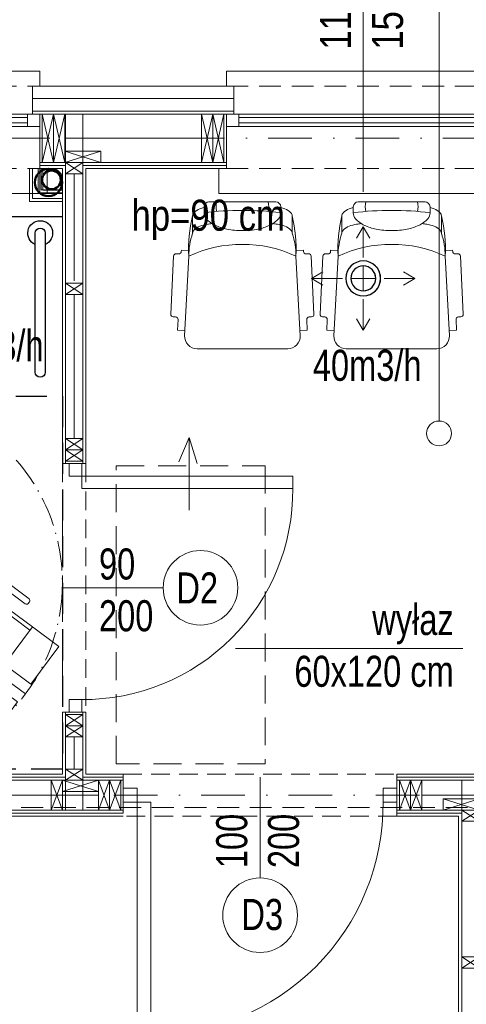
# Model space of a CAD drawing. Header units: inches. Extents: x 57112 to 98566, y -51777 to -16564.
# Tile 105 of 138: x 78462 to 78641, y -20555 to -20159. Entities that reach past the tile are written whole.
import ezdxf

# ---------------------------------------------------------------- set-up
doc = ezdxf.new("R2010")
doc.units = ezdxf.units.IN
doc.header["$MEASUREMENT"] = 0
for name, pattern in [('ACAD_ISO10W100', [18.5, 12, -3, 0.5, -3]), ('DASHDOT', [1, 0.5, -0.25, 0, -0.25]), ('DASHED', [0.75, 0.5, -0.25]), ('HIDDEN', [0.375, 0.25, -0.125])]:
    doc.linetypes.add(name, pattern=pattern)
doc.layers.get('0').update_dxf_attribs({"color": 251, "lineweight": 0})
for name, color, linetype, lineweight in [('# 01 WODA SREDNICE', 184, 'Continuous', 0), ('## 02 KS PION', 3, 'Continuous', 30), ('## 08 Nawiew', 1, 'Continuous', 0), ('## 08 Nawiew opis', 1, 'Continuous', 0), ('## 08 WENTYL IZOLACJA', 4, 'DASHED', 18), ('## 08 Wywiew', 5, 'Continuous', 0), ('## 08 Wywiew opis', 5, 'Continuous', 0), ('A10-łazienka', 250, 'Continuous', 0), ('A8-opisy pomieszczeń', 250, 'Continuous', 0), ('p-- ocieplenie-w.zew', 251, 'Continuous', 0), ('p--dach', 251, 'Continuous', 30), ('p--drzwi', 251, 'Continuous', 0), ('p--konst-słupy', 251, 'Continuous', 0), ('p--meble wyp.', 251, 'Continuous', 0), ('p--ocieplenie w.wew.', 251, 'Continuous', 0), ('p--okna', 251, 'Continuous', 0), ('p--opis drzwi', 252, 'Continuous', 0), ('p--opis okna', 251, 'Continuous', 0), ('p--opisy dodatkowe', 251, 'Continuous', 0), ('p--osie konstr', 250, 'DASHDOT', 15), ('p--podciąg', 251, 'Continuous', 0), ('p--płyta GK', 251, 'Continuous', 0), ('p--wyłaz', 251, 'Continuous', 0), ('p--łazienka NP', 250, 'Continuous', 25), ('p--ściana szkielet', 251, 'Continuous', 0)]:
    doc.layers.add(name, color=color, linetype=linetype, lineweight=lineweight)
doc.styles.add('1-100', font='arial.ttf', dxfattribs={"width": 0.75, "height": 18})
doc.styles.add('1-50', font='arial.ttf', dxfattribs={"width": 0.75, "height": 12.5})
doc.styles.get("Standard").update_dxf_attribs({"font": 'arial.ttf', "width": 0.75})
doc.styles.add('STYL-1', font='arial.ttf', dxfattribs={"width": 0.75})
doc.linetypes.add('BATTING', pattern='A,0.0001,-0.1,[134,ltypeshp.shx,S=0.1,R=0,X=-0.1,Y=0],-0.2,[134,ltypeshp.shx,S=0.1,R=180,X=0.1,Y=0],-0.1', length=0.4001)

# ---------------------------------------------------------------- blocks, each defined once
blk = doc.blocks.new('znak-niepeł.')
at = {"linetype": 'ACAD_ISO10W100'}
for p, q in [((-44.78, 60.17), (44.78, -60.17)), ((-60.11, -44.74), (60.22, 44.82))]:
    blk.add_line(p, q, dxfattribs=at)
for p, q in [((6.52, 45.77), (-39.7, 11.37)), ((0.79, 45.85), (-38.86, 16.34)), ((8.84, 44.81), (8.33, 45.5)), ((-37.65, 8.61), (8.58, 43.01)), ((-4.98, 24.9), (3.02, 30.85)), ((4.08, 29.42), (-3.37, 23.87)), ((3.02, 30.85), (4.08, 29.42)), ((-7.61, 26.43), (-49, -4.38)), ((-15.26, 25.27), (-13.09, 22.35)), ((-13.28, 26.74), (-11.11, 23.83)), ((-39.96, 9.56), (-39.45, 8.87)), ((-49.51, 2.46), (-61.55, -6.5)), ((-60.06, -8.5), (-48.02, 0.46)), ((-47.85, 1.66), (-48.31, 2.28)), ((-61.72, -7.7), (-61.26, -8.32)), ((43.94, -4.5), (-2.29, -38.9)), ((-0.23, -41.66), (45.99, -7.26)), ((29.35, -4.53), (21.9, -10.08)), ((22.42, -11.92), (30.42, -5.96)), ((30.42, -5.96), (29.35, -4.53)), ((46.26, -5.46), (45.74, -4.77)), ((-62.91, -17.73), (-50.66, -8.62)), ((-61.88, -19.11), (-49.64, -10)), ((-49.89, -10.39), (-24.28, -44.8)), ((-18.26, -45.68), (23.13, -14.88)), ((44.14, -12.41), (4.49, -41.92)), ((-73.54, -25.65), (-62.91, -17.73)), ((-62.91, -17.73), (-51.63, -32.88)), ((17.65, -18.95), (20.1, -22.24)), ((19.63, -17.48), (22.08, -20.77)), ((-62.26, -40.8), (-73.54, -25.65)), ((-51.63, -32.88), (-62.26, -40.8)), ((-46.32, -40.01), (-56.96, -47.93)), ((-35.05, -55.17), (-46.32, -40.01)), ((-2.55, -40.71), (-2.04, -41.4)), ((-36.07, -53.79), (-23.83, -44.68)), ((-35.05, -55.17), (-22.8, -46.05)), ((-25.39, -55.09), (-13.35, -46.13)), ((-12.15, -46.31), (-11.68, -46.93)), ((-56.96, -47.93), (-45.68, -63.08)), ((-11.86, -48.13), (-23.9, -57.09)), ((-45.68, -63.08), (-35.05, -55.17)), ((-25.1, -56.91), (-25.56, -56.29))]:
    blk.add_line(p, q)
blk.add_circle((0.05, 0.04), 75, dxfattribs=at)
for centre, radius, start, end in [((7.29, 44.73), 1.29, 36.657, 126.657), ((7.81, 44.04), 1.29, 306.657, 36.657), ((-40.29, -29.99), 61.95, 12.0996, 61.2145), ((-37.44, -27.86), 61.95, 12.0996, 61.2145), ((-38.93, 10.33), 1.29, 126.657, 216.657), ((-38.42, 9.64), 1.29, 216.657, 306.657), ((-49, 1.77), 0.86, 36.657, 126.657), ((-48.54, 1.15), 0.86, 306.657, 36.657), ((-61.03, -7.19), 0.86, 126.657, 216.657), ((-46.44, -7.83), 4.3, 126.657, 216.657), ((44.71, -5.54), 1.29, 36.657, 126.657), ((45.22, -6.23), 1.29, 306.657, 36.657), ((-60.57, -7.81), 0.86, 216.657, 306.657), ((-1.52, -39.94), 1.29, 126.657, 216.657), ((-1, -40.63), 1.29, 216.657, 306.657), ((-20.83, -42.23), 4.3, 216.657, 306.657), ((-12.84, -46.82), 0.86, 36.657, 126.657), ((-12.37, -47.44), 0.86, 306.657, 36.657), ((-24.87, -55.78), 0.86, 126.657, 216.657), ((-24.41, -56.4), 0.86, 216.657, 306.657)]:
    blk.add_arc(centre, radius, start, end)
blk = doc.blocks.new('drzwi-90-100')
for p, q in [((10.1, 87.38), (5.05, 87.38)), ((5.05, 87.38), (5.05, 2.53)), ((10.1, 2.53), (10.1, 87.38)), ((5.05, 2.53), (0, 2.53)), ((0, 2.53), (0, -2.53)), ((5.05, -2.53), (5.05, 2.53)), ((5.05, 2.53), (10.1, 2.53)), ((100, 2.53), (94.95, 2.53)), ((94.95, 2.53), (94.95, -2.53)), ((100, -2.53), (100, 2.53)), ((0, -2.53), (5.05, -2.53)), ((94.95, -2.53), (100, -2.53))]:
    blk.add_line(p, q)
blk.add_arc((10.8, 3.23), 84.15, 359.5233, 90.4767)
blk = doc.blocks.new('strzałka')
for q in [(-19.45, 4.13), (0, 0), (-18.87, -3.25)]:
    blk.add_line((-29.28, 0), q)
blk = doc.blocks.new('okno-110-33.15')
at = {"linetype": 'Continuous', "ltscale": 35}
for p, q in [((0, 39.15), (110, 39.15)), ((-3, -10), (113, -10))]:
    blk.add_line(p, q, dxfattribs=at)
for p, q in [((0, 39.15), (0, 33.15)), ((110, 33.15), (110, 39.15)), ((3, 33.15), (3, 21.95)), ((107, 21.95), (107, 33.15)), ((5, 21.95), (0, 21.95)), ((0, 21.95), (0, 16.95)), ((0, 21.95), (0, 0)), ((105, 21.95), (5, 21.95)), ((5, 16.95), (5, 21.95)), ((5, 20.61), (105, 20.61)), ((110, 21.95), (105, 21.95)), ((105, 21.95), (105, 16.95)), ((110, 0), (110, 21.95)), ((110, 16.95), (110, 21.95)), ((0, 16.95), (5, 16.95)), ((5, 18.45), (105, 18.45)), ((5, 16.95), (105, 16.95)), ((105, 16.95), (110, 16.95)), ((-3, 0), (-3, -10)), ((0, 0), (-3, 0)), ((110, 0), (113, 0)), ((113, 0), (113, -10))]:
    blk.add_line(p, q)
at = {"linetype": 'HIDDEN', "ltscale": 35}
for p, q in [((0, 33.15), (110, 33.15)), ((0, 0), (110, 0))]:
    blk.add_line(p, q, dxfattribs=at)
blk = doc.blocks.new('sof11_r')
for p, q in [((20.87, 36.93), (20.93, 35.93)), ((45.17, 39.11), (21.82, 37.98)), ((46.23, 38.16), (46.28, 37.16)), ((51.6, 36.44), (47.33, 36.22)), ((51.6, 36.44), (51.76, 33.45)), ((19.98, 34.88), (19.38, 34.85)), ((19.38, 34.85), (19.53, 31.85)), ((53.8, 33.56), (21.8, 31.85)), ((12.61, 30.34), (5.61, 30.34)), ((59.07, -7.89), (59.07, 28.56)), ((2, 25.76), (4.37, 25.76)), ((0, 23.76), (0, -3.09)), ((2, -5.09), (4.37, -5.09)), ((12.61, -9.66), (5.61, -9.66)), ((19.38, -14.18), (19.53, -11.18)), ((53.8, -12.88), (21.8, -11.18)), ((19.98, -14.21), (19.38, -14.18)), ((20.87, -16.26), (20.93, -15.26)), ((51.6, -15.77), (47.33, -15.54)), ((51.6, -15.77), (51.76, -12.78)), ((45.17, -18.43), (21.82, -17.31)), ((46.23, -17.49), (46.28, -16.49))]:
    blk.add_line(p, q)
for points in [[(2.23, 25.76, -0.030204), (2.78, 27.41, -0.097163), (4.32, 29.79, -0.203453), (5.61, 30.34, -0.203453)], [(8.71, 22.55, -0.01879), (8.95, 24.41, -0.054131), (9.78, 27.41, -0.097163), (11.32, 29.79, -0.203453), (12.61, 30.34, -0.203453)], [(4.37, -5.09, 0.184283), (6.75, -4.18, 0.102242), (9.43, -0.57, 0.061197), (10.93, 4.08, 0.047488), (11.52, 10.34, 0.047488), (10.93, 16.59, 0.061197), (9.43, 21.24, 0.102242), (6.75, 24.85, 0.184283), (4.37, 25.76, 0.184283)], [(8.71, -1.88, 0.01879), (8.95, -3.74, 0.054131), (9.78, -6.74, 0.097163), (11.32, -9.12, 0.203453), (12.61, -9.66, 0.203453)], [(2.23, -5.09, 0.030204), (2.78, -6.74, 0.097163), (4.32, -9.12, 0.203453), (5.61, -9.66, 0.203453)]]:
    blk.add_lwpolyline(points, format="xyb")
for centre, radius, start, end in [((19.93, 35.88), 1, 273.0448, 3.0448), ((21.87, 36.99), 1, 93.0448, 183.0448), ((45.23, 38.11), 1, 3.0448, 93.0448), ((47.28, 37.21), 1, 183.0448, 273.0448), ((18.77, -22.91), 54.85, 86.8308, 103.8805), ((21.41, 5.61), 26.24, 89.1562, 109.5996), ((68.33, 10.34), 51.27, 155.1826, 204.8174), ((54.07, 28.56), 5, 0, 93.0448), ((2, 23.76), 2, 90, 180), ((122.88, 10.34), 119.5, 172.5855, 187.4145), ((1.91, 14.05), 6.89, 73.9141, 106.0859), ((1.91, 6.62), 6.89, 253.9141, 286.0859), ((2, -3.09), 2, 180, 270), ((54.07, -7.89), 5, 266.9552, 0), ((18.77, 43.58), 54.85, 256.1195, 273.1692), ((21.41, 15.06), 26.24, 250.4004, 270.8438), ((19.93, -15.21), 1, 356.9552, 86.9552), ((47.28, -16.54), 1, 86.9552, 176.9552), ((21.87, -16.31), 1, 176.9552, 266.9552), ((45.23, -17.44), 1, 266.9552, 356.9552)]:
    blk.add_arc(centre, radius, start, end)
blk = doc.blocks.new('ukł.słupów-1K')
for p, q in [((230.6, 538.6), (226.1, 558.1)), ((226.1, 538.6), (230.6, 558.1)), ((235.1, 538.6), (230.6, 558.1)), ((230.6, 538.6), (235.1, 558.1)), ((294.6, 538.6), (290.1, 558.1)), ((290.1, 538.6), (294.6, 558.1)), ((299.1, 538.6), (294.6, 558.1)), ((294.6, 538.6), (299.1, 558.1)), ((235.1, 538.6), (249.6, 543.1)), ((235.1, 543.1), (249.6, 538.6)), ((235.4, 534.1), (242.4, 538.6)), ((235.4, 538.6), (242.4, 534.1)), ((235.4, 485.5), (242.4, 490)), ((235.4, 490), (242.4, 485.5)), ((235.4, 423), (242.4, 427.5)), ((235.4, 427.5), (242.4, 423)), ((235.4, 418.5), (242.4, 423)), ((235.4, 423), (242.4, 418.5)), ((235.4, 312), (242.4, 316.5)), ((235.4, 316.5), (242.4, 312)), ((235.4, 307.5), (242.4, 312)), ((235.4, 312), (242.4, 307.5)), ((235.4, 290.05), (242.4, 294.55)), ((235.4, 294.55), (242.4, 290.05)), ((229.65, 290.05), (234.15, 278.05)), ((234.15, 290.05), (229.65, 278.05)), ((234.15, 285.55), (248.65, 290.05)), ((234.15, 290.05), (248.65, 285.55)), ((248.65, 290.05), (253.15, 278.05)), ((253.15, 290.05), (248.65, 278.05)), ((253.15, 290.05), (257.65, 278.05)), ((257.65, 290.05), (253.15, 278.05)), ((369.65, 290.05), (374.15, 278.05)), ((374.15, 290.05), (369.65, 278.05)), ((374.15, 290.05), (378.65, 278.05)), ((378.65, 290.05), (374.15, 278.05)), ((387.2, 278.05), (401.7, 282.55)), ((387.2, 282.55), (401.7, 278.05)), ((394.7, 273.55), (401.7, 278.05)), ((394.7, 278.05), (401.7, 273.55)), ((394.7, 214.5), (401.7, 219)), ((394.7, 219), (401.7, 214.5))]:
    blk.add_line(p, q)
at = {"ltscale": 35}
for p, q in [((242.4, 418.5), (235.4, 418.5)), ((242.4, 316.5), (235.4, 316.5)), ((257.65, 278.05), (257.65, 290.05)), ((369.65, 278.05), (369.65, 290.05))]:
    blk.add_line(p, q, dxfattribs=at)
for points in [[(226.1, 538.6), (226.1, 558.1)], [(299.1, 538.6), (299.1, 558.1), (299.17, 558.1)]]:
    blk.add_lwpolyline(points, dxfattribs=at)
for points in [[(226.1, 538.6), (226.1, 558.1), (230.6, 558.1), (230.6, 538.6)], [(230.6, 538.6), (230.6, 558.1), (235.1, 558.1), (235.1, 538.6)], [(290.1, 538.6), (290.1, 558.1), (294.6, 558.1), (294.6, 538.6)], [(294.6, 538.6), (294.6, 558.1), (299.1, 558.1), (299.1, 538.6)], [(235.1, 543.1), (249.6, 543.1), (249.6, 538.6), (235.1, 538.6)], [(235.4, 538.6), (242.4, 538.6), (242.4, 534.1), (235.4, 534.1)], [(235.4, 490), (242.4, 490), (242.4, 485.5), (235.4, 485.5)], [(235.4, 427.5), (242.4, 427.5), (242.4, 423), (235.4, 423)], [(235.4, 423), (242.4, 423), (242.4, 418.5), (235.4, 418.5)], [(235.4, 316.5), (242.4, 316.5), (242.4, 312), (235.4, 312)], [(235.4, 312), (242.4, 312), (242.4, 307.5), (235.4, 307.5)], [(235.4, 294.55), (242.4, 294.55), (242.4, 290.05), (235.4, 290.05)], [(234.15, 290.05), (234.15, 278.05), (229.65, 278.05), (229.65, 290.05)], [(234.15, 290.05), (248.65, 290.05), (248.65, 285.55), (234.15, 285.55)], [(253.15, 290.05), (253.15, 278.05), (248.65, 278.05), (248.65, 290.05)], [(257.65, 290.05), (257.65, 278.05), (253.15, 278.05), (253.15, 290.05)], [(374.15, 290.05), (374.15, 278.05), (369.65, 278.05), (369.65, 290.05)], [(378.65, 290.05), (378.65, 278.05), (374.15, 278.05), (374.15, 290.05)], [(387.2, 282.55), (401.7, 282.55), (401.7, 278.05), (387.2, 278.05)], [(394.7, 278.05), (401.7, 278.05), (401.7, 273.55), (394.7, 273.55)], [(394.7, 219), (401.7, 219), (401.7, 214.5), (394.7, 214.5)]]:
    blk.add_lwpolyline(points, close=True)
blk = doc.blocks.new('uchwyt stojący')
at = {"linetype": 'Continuous', "ltscale": 12}
for points in [[(58, 2), (2, 2)], [(2, -2), (58, -2)]]:
    blk.add_lwpolyline(points, dxfattribs=at)
for centre, radius, start, end in [((58, 0), 5, 203.5782, 156.4218), ((2, 0), 2, 90, 270), ((58, 0), 2, 270, 90)]:
    blk.add_arc(centre, radius, start, end, dxfattribs=at)

msp = doc.modelspace()

# ---------------------------------------------------------------- linework, layer by layer
at = {"layer": '# 01 WODA SREDNICE', "linetype": 'Continuous'}
msp.add_line((78465.754, -20231.783, 151.8), (78478.954, -20231.783, 151.8), dxfattribs=at)
at = {"layer": '# 01 WODA SREDNICE', "linetype": 'Continuous', "elevation": 151.8}
for points in [[(78465.754, -20218.583), (78465.754, -20231.783)], [(78469.204, -20218.583), (78469.204, -20228.333), (78478.954, -20228.333)]]:
    msp.add_lwpolyline(points, dxfattribs=at)
for points in [[(78466.954, -20230.583), (78478.954, -20230.583), (78478.954, -20218.583), (78466.954, -20218.583)], [(78470.454, -20227.083), (78478.954, -20227.083), (78478.954, -20218.583), (78470.454, -20218.583)]]:
    msp.add_lwpolyline(points, close=True, dxfattribs=at)
at = {"layer": '## 02 KS PION', "color": 3, "lineweight": 50}
for centre, radius in [((78473.416, -20224.154, 151.8), 5.5), ((78474.58, -20223.147, 151.8), 3.75)]:
    msp.add_circle(centre, radius, dxfattribs=at)
at = {"layer": '## 08 Nawiew', "color": 1, "lineweight": 5, "ltscale": 5}
msp.add_line((78599.904, -20267.754, 151.8), (78599.904, -20257.754, 151.8), dxfattribs=at)
at = {"layer": '## 08 Nawiew', "lineweight": 30}
for radius, start, end in [(7, 90, 270), (7, 0, 180), (7, 270, 90), (5, 90, 270), (5, 0, 180), (5, 0, 180), (5, 0, 180), (5, 0, 180), (5, 270, 90), (7, 180, 0), (5, 180, 0), (5, 180, 0), (5, 180, 0), (5, 180, 0)]:
    msp.add_arc((78599.904, -20262.754, 151.8), radius, start, end, dxfattribs=at)
at = {"layer": '## 08 Nawiew', "color": 1, "linetype": 'Continuous', "lineweight": 30, "ltscale": 10}
for start, end in [(90, 270), (225, 45), (270, 90), (270, 90)]:
    msp.add_arc((78599.904, -20262.754, 151.8), 5, start, end, dxfattribs=at)
at = {"layer": '## 08 WENTYL IZOLACJA', "color": 6, "lineweight": 5, "ltscale": 10}
for start, end in [(270, 90), (225, 45)]:
    msp.add_arc((78599.904, -20262.754, 151.8), 7, start, end, dxfattribs=at)
at = {"layer": '## 08 Wywiew', "color": 1, "lineweight": 5}
for p, q in [((78599.904, -20257.754, 151.8), (78599.904, -20267.754, 151.8)), ((78604.904, -20262.754, 151.8), (78594.904, -20262.754, 151.8))]:
    msp.add_line(p, q, dxfattribs=at)
at = {"layer": '## 08 Wywiew opis', "color": 1}
for p, q in [((78599.906, -20241.952, 151.8), (78597.219, -20246.538, 151.8)), ((78599.906, -20254.377, 151.8), (78599.906, -20241.952, 151.8)), ((78599.906, -20241.952, 151.8), (78602.593, -20246.538, 151.8)), ((78579.126, -20262.753, 151.8), (78583.712, -20260.066, 151.8)), ((78620.706, -20262.753, 151.8), (78616.12, -20260.066, 151.8)), ((78591.526, -20262.753, 151.8), (78579.102, -20262.753, 151.8)), ((78579.126, -20262.753, 151.8), (78583.712, -20265.439, 151.8)), ((78608.282, -20262.753, 151.8), (78620.706, -20262.753, 151.8)), ((78620.706, -20262.753, 151.8), (78616.12, -20265.439, 151.8)), ((78599.906, -20271.132, 151.8), (78599.906, -20283.557, 151.8)), ((78599.906, -20283.557, 151.8), (78597.219, -20278.971, 151.8)), ((78599.906, -20283.557, 151.8), (78602.593, -20278.971, 151.8))]:
    msp.add_line(p, q, dxfattribs=at)
at = {"linetype": 'HIDDEN', "lineweight": 25, "ltscale": 50, "elevation": 151.8}
msp.add_lwpolyline([(78478.954, -20460.173), (78328.954, -20460.173), (78328.954, -20310.173), (78478.954, -20310.173)], close=True, dxfattribs=at)
at = {"linetype": 'Continuous', "lineweight": 5}
msp.add_circle((78474.912, -20222.675, 151.8), 4, dxfattribs=at)
at = {"layer": 'A8-opisy pomieszczeń'}
msp.add_line((78630.377, -20089.872, 151.8), (78630.377, -20320.139, 151.8), dxfattribs=at)
msp.add_circle((78630.377, -20325.139, 151.8), 5, dxfattribs=at)
at = {"layer": 'p-- ocieplenie-w.zew', "linetype": 'BATTING', "ltscale": 10}
msp.add_line((78547.904, -20190.433, 151.8), (78466.904, -20190.433, 151.8), dxfattribs=at)
at = {"layer": 'p--dach', "linetype": 'HIDDEN', "lineweight": 20, "ltscale": 35}
msp.add_line((79284.964, -20475.683, 151.8), (78164.744, -20475.683, 151.8), dxfattribs=at)
at = {"layer": 'p--ocieplenie w.wew.', "linetype": 'BATTING', "ltscale": 20}
msp.add_line((78480.204, -20206.383, 151.8), (78534.904, -20206.383, 151.8), dxfattribs=at)
at = {"layer": 'p--ocieplenie w.wew.', "linetype": 'BATTING', "ltscale": 7}
for p, q in [((78483.704, -20220.633, 151.8), (78483.704, -20263.727, 151.8)), ((78483.704, -20269.233, 151.8), (78483.704, -20327.233, 151.8)), ((78483.704, -20460.183, 151.8), (78483.704, -20447.233, 151.8))]:
    msp.add_line(p, q, dxfattribs=at)
at = {"layer": 'p--ocieplenie w.wew.', "linetype": 'BATTING', "ltscale": 12}
for p, q in [((78456.304, -20470.683, 151.8), (78474.454, -20470.683, 151.8)), ((78493.454, -20470.683, 151.8), (78478.954, -20470.683, 151.8)), ((78623.454, -20470.683, 151.8), (78646.504, -20470.683, 151.8))]:
    msp.add_line(p, q, dxfattribs=at)
at = {"layer": 'p--opis drzwi', "lineweight": 0}
for p, q in [((78478.954, -20387.233, 151.8), (78519.472, -20387.233, 151.8)), ((78558.454, -20463.433, 151.8), (78558.454, -20503.951, 151.8))]:
    msp.add_line(p, q, dxfattribs=at)
for centre in [(78534.472, -20387.233, 151.8), (78558.454, -20518.951, 151.8)]:
    msp.add_circle(centre, 15, dxfattribs=at)
at = {"layer": 'p--opis okna'}
for p, q in [((78599.904, -20146.221, 151.8), (78599.904, -20227.933, 151.8)), ((78599.904, -20147.471, 151.8), (78599.904, -20217.933, 151.8))]:
    msp.add_line(p, q, dxfattribs=at)
at = {"layer": 'p--opisy dodatkowe'}
msp.add_line((78639.907, -20411.634, 151.8), (78548.506, -20411.634, 151.8), dxfattribs=at)
at = {"layer": 'p--osie konstr', "linetype": 'DASHDOT', "ltscale": 35}
for p, q in [((79246.104, -20206.383, 151.8), (78189.604, -20206.383, 151.8)), ((79289.403, -20470.683, 151.8), (78205.21, -20470.683, 151.8))]:
    msp.add_line(p, q, dxfattribs=at)
at = {"layer": 'p--podciąg', "linetype": 'HIDDEN', "ltscale": 30}
for p, q in [((78478.954, -20337.233, 151.8), (78478.954, -20437.233, 151.8)), ((78488.454, -20337.233, 151.8), (78488.454, -20437.233, 151.8)), ((78503.454, -20462.233, 151.8), (78613.454, -20462.233, 151.8)), ((78613.454, -20479.133, 151.8), (78503.454, -20479.133, 151.8))]:
    msp.add_line(p, q, dxfattribs=at)
at = {"layer": 'p--płyta GK', "ltscale": 35}
for p, q in [((78480.204, -20217.333, 151.8), (78469.904, -20217.333, 151.8)), ((78544.904, -20217.333, 151.8), (78487.204, -20217.333, 151.8)), ((78478.954, -20218.583, 151.8), (78469.904, -20218.583, 151.8)), ((78478.954, -20337.233, 151.8), (78478.954, -20218.583, 151.8)), ((78488.454, -20337.233, 151.8), (78488.454, -20218.583, 151.8)), ((78544.904, -20218.583, 151.8), (78488.454, -20218.583, 151.8)), ((78478.954, -20462.233, 151.8), (78478.954, -20437.233, 151.8)), ((78488.454, -20462.233, 151.8), (78488.454, -20437.233, 151.8)), ((78478.954, -20462.233, 151.8), (78266.754, -20462.233, 151.8)), ((78503.454, -20462.233, 151.8), (78488.454, -20462.233, 151.8)), ((78613.454, -20462.233, 151.8), (78736.954, -20462.233, 151.8)), ((78480.204, -20463.483, 151.8), (78265.504, -20463.483, 151.8)), ((78503.454, -20463.483, 151.8), (78487.204, -20463.483, 151.8)), ((78613.454, -20463.483, 151.8), (78738.204, -20463.483, 151.8)), ((78503.454, -20477.883, 151.8), (78453.004, -20477.883, 151.8)), ((78613.454, -20477.883, 151.8), (78639.504, -20477.883, 151.8)), ((78503.454, -20479.133, 151.8), (78454.254, -20479.133, 151.8)), ((78613.454, -20479.133, 151.8), (78638.254, -20479.133, 151.8)), ((78638.254, -20662.783, 151.8), (78638.254, -20479.133, 151.8))]:
    msp.add_line(p, q, dxfattribs=at)
at = {"layer": 'p--płyta GK', "ltscale": 35, "elevation": 151.8}
for points in [[(78469.904, -20218.583), (78478.954, -20218.583), (78478.954, -20228.583), (78469.904, -20228.583)], [(78471.154, -20218.583), (78478.954, -20218.583), (78478.954, -20227.333), (78471.154, -20227.333)]]:
    msp.add_lwpolyline(points, close=True, dxfattribs=at)
at = {"layer": 'p--wyłaz', "linetype": 'HIDDEN', "lineweight": 0, "ltscale": 45, "elevation": 151.8}
msp.add_lwpolyline([(78560.548, -20458.101), (78500.548, -20458.101), (78500.548, -20338.101), (78560.548, -20338.101)], close=True, dxfattribs=at)
at = {"layer": 'p--łazienka NP'}
msp.add_line((78478.954, -20237.933, 151.8), (78388.944, -20237.933, 151.8), dxfattribs=at)
at = {"layer": 'p--ściana szkielet', "ltscale": 35}
for p, q in [((78547.904, -20185.433, 151.8), (78466.904, -20185.433, 151.8)), ((78547.904, -20195.433, 151.8), (78466.904, -20195.433, 151.8)), ((78547.904, -20196.633, 151.8), (78466.904, -20196.633, 151.8)), ((78480.204, -20337.233, 151.8), (78480.204, -20196.633, 151.8)), ((78487.204, -20337.233, 151.8), (78487.204, -20196.633, 151.8)), ((78544.904, -20216.133, 151.8), (78469.904, -20216.133, 151.8)), ((78488.454, -20337.233, 151.8), (78478.954, -20337.233, 151.8)), ((78488.454, -20437.233, 151.8), (78478.954, -20437.233, 151.8)), ((78480.204, -20476.683, 151.8), (78480.204, -20437.233, 151.8)), ((78487.204, -20476.683, 151.8), (78487.204, -20437.233, 151.8)), ((78503.454, -20477.933, 151.8), (78503.454, -20462.233, 151.8)), ((78613.454, -20479.133, 151.8), (78613.454, -20462.233, 151.8)), ((78503.454, -20464.683, 151.8), (78244.804, -20464.683, 151.8)), ((78772.454, -20464.683, 151.8), (78613.454, -20464.683, 151.8)), ((78639.504, -20684.733, 151.8), (78639.504, -20464.683, 151.8)), ((78503.454, -20476.683, 151.8), (78244.804, -20476.683, 151.8)), ((78772.454, -20476.683, 151.8), (78613.454, -20476.683, 151.8))]:
    msp.add_line(p, q, dxfattribs=at)
at = {"layer": 'p--ściana szkielet', "elevation": 151.8}
for points in [[(78466.904, -20185.433), (78466.904, -20196.633), (78469.904, -20196.633), (78469.904, -20218.583)], [(78547.904, -20185.433), (78547.904, -20196.633), (78544.904, -20196.633), (78544.904, -20218.583)]]:
    msp.add_lwpolyline(points, dxfattribs=at)
at = {"layer": 'p--ściana szkielet', "ltscale": 35, "elevation": 151.8}
for points in [[(78469.904, -20218.583), (78469.904, -20196.633), (78466.904, -20196.633), (78466.904, -20185.433)], [(78544.904, -20218.583), (78544.904, -20196.633), (78547.904, -20196.633), (78547.904, -20185.433)]]:
    msp.add_lwpolyline(points, dxfattribs=at)

# ---------------------------------------------------------------- block references
at = {"linetype": 'Continuous', "lineweight": 5, "xscale": -1, "rotation": 89.99999999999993}
msp.add_blockref('strzałka', (78529.92, -20356.037, 151.8), dxfattribs=at)
at = {"layer": 'A10-łazienka', "xscale": -1}
msp.add_blockref('znak-niepeł.', (78404.009, -20385.213, 151.8), dxfattribs=at)
at = {"layer": 'p--drzwi', "rotation": 270.0000000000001}
msp.add_blockref('drzwi-90-100', (78484.204, -20337.233, 151.8), dxfattribs=at)
at = {"layer": 'p--drzwi', "xscale": -1.1, "yscale": 1.1, "rotation": 180}
msp.add_blockref('drzwi-90-100', (78503.454, -20470.683, 151.8), dxfattribs=at)
at = {"layer": 'p--konst-słupy'}
msp.add_blockref('ukł.słupów-1K', (78244.804, -20754.733, 151.8), dxfattribs=at)
at = {"layer": 'p--meble wyp.', "linetype": 'Continuous', "lineweight": 5, "rotation": 270.0000000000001}
for p in [(78540.99, -20232.002, 151.8), (78600.99, -20232.002, 151.8)]:
    msp.add_blockref('sof11_r', p, dxfattribs=at)
at = {"layer": 'p--okna', "linetype": 'Continuous'}
for p in [(78359.904, -20218.583, 151.8), (78544.904, -20218.583, 151.8)]:
    msp.add_blockref('okno-110-33.15', p, dxfattribs=at)
at = {"layer": 'p--łazienka NP', "xscale": -1, "rotation": 270}
msp.add_blockref('uchwyt stojący', (78470.057, -20302.547, 151.8), dxfattribs=at)

# ---------------------------------------------------------------- texts
at = {"layer": '## 08 Nawiew opis', "color": 5, "insert": (78427.722, -20296.244, 240.049), "char_height": 12.5, "width": 177.1707, "attachment_point": 7, "style": 'STYL-1'}
msp.add_mtext('50m3/h', dxfattribs=at)
at = {"layer": '## 08 Nawiew opis', "insert": (78623.327, -20304.149, 151.8), "char_height": 12.5, "width": 177.1707, "attachment_point": 9, "style": 'STYL-1'}
msp.add_mtext('40m3/h', dxfattribs=at)
at = {"layer": 'p--opis drzwi', "lineweight": 0, "insert": (78493.683, -20371.396, 151.8), "char_height": 12.5, "width": 11.15966, "attachment_point": 1}
msp.add_mtext('90\\P200', dxfattribs=at)
at = {"layer": 'p--opis drzwi', "lineweight": 0, "char_height": 12.5, "width": 65.787, "attachment_point": 9, "style": 'STYL-1'}
for s, insert in [('D2', (78541.54, -20393.545, 151.8)), ('D3', (78567.677, -20525.089, 151.8))]:
    msp.add_mtext(s, dxfattribs=dict(at, insert=insert))
at = {"layer": 'p--opis drzwi', "lineweight": 0, "insert": (78574.29, -20478.161, 151.8), "char_height": 12.5, "width": 11.15966, "attachment_point": 9, "rotation": 90}
msp.add_mtext('100\\P200', dxfattribs=at)
at = {"layer": 'p--opis okna', "insert": (78616.063, -20170.783, 151.8), "char_height": 12.5, "width": 45.287, "attachment_point": 7, "rotation": 90, "style": '1-100'}
msp.add_mtext('\\W0.8;110\\P150', dxfattribs=at)
at = {"layer": 'p--opis okna', "insert": (78568.462, -20247.358, 151.8), "char_height": 12.5, "width": 128.63421, "attachment_point": 9, "style": '1-100'}
msp.add_mtext('{\\W0.8;hp=90 cm}', dxfattribs=at)
at = {"layer": 'p--opisy dodatkowe', "insert": (78636.279, -20393.73, 151.8), "char_height": 12.5, "width": 88.05585, "attachment_point": 3, "style": '1-50'}
msp.add_mtext('wyłaz\\P60x120 cm', dxfattribs=at)

doc.saveas('drawing.dxf')
